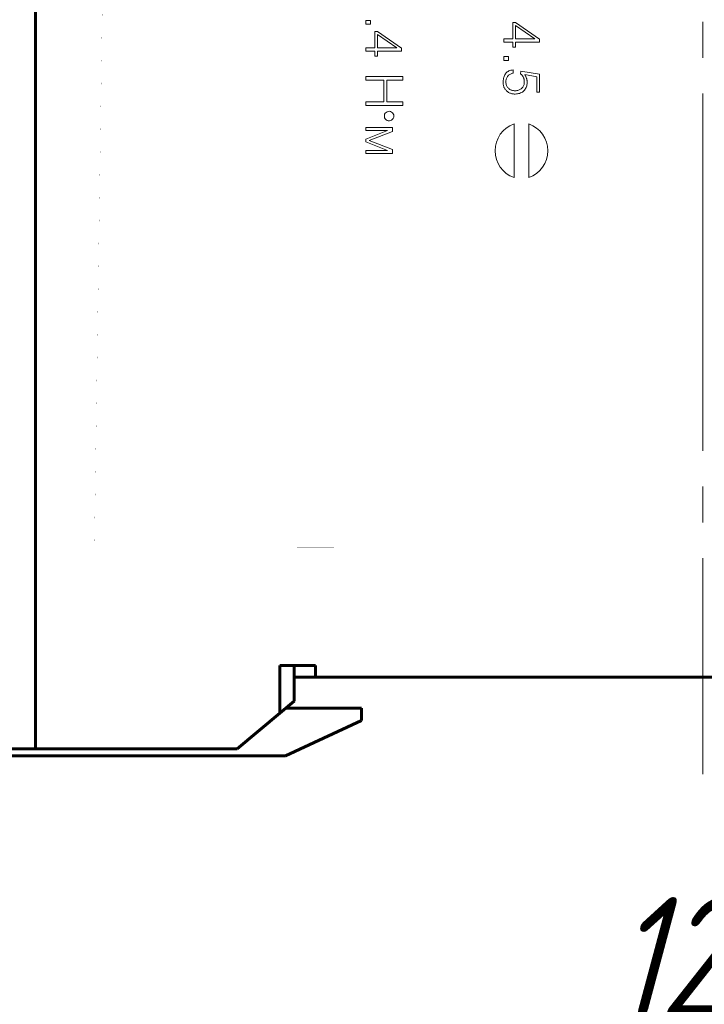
# Model space of a CAD drawing. Header units: millimetres. Extents: x 0 to 420, y 0 to 297.
# Tile 49 of 66: x 298 to 327, y 169 to 210. Entities that reach past the tile are written whole.
import ezdxf

# ---------------------------------------------------------------- set-up
doc = ezdxf.new("R2010")
doc.units = ezdxf.units.MM
for name, pattern in [('K5LT32769', [6, 4, -2]), ('K5LT_AXLED', [19.5, 15, -1.5, 1.5, -1.5]), ('K5LT_BASIC', [0]), ('K5LT_THIN', [0])]:
    doc.linetypes.add(name, pattern=pattern)
doc.layers.add('Системный слой', color=7, linetype='Continuous')
doc.layers.add('Слой 1', color=6, linetype='Continuous')
doc.styles.add('KDIMTEXTSTYLE', font='GOST_AU.SHX', dxfattribs={"width": 0.96, "oblique": 15, "height": 5})
doc.dimstyles.new('KDIMSTYLE (1.00)', dxfattribs={"dimtxt": 5, "dimasz": 1, "dimexe": 2, "dimexo": 0, "dimgap": 1, "dimtad": 1, "dimtxsty": 'KDIMTEXTSTYLE', "dimsah": 1, "dimcen": 0, "dimdle": 1, "dimadec": 0, "dimazin": 0, "dimtfac": 0.667, "dimtmove": 0, "dimatfit": 3, "dimfxl": 0, "dimtvp": 1, "dimtolj": 1, "dimtzin": 0, "dimarcsym": 0})

# ---------------------------------------------------------------- blocks, each defined once
blk = doc.blocks.new('KDIMARROW_01')
at = {"layer": 'Системный слой'}
blk.add_hatch(color=0, dxfattribs=at).paths.add_polyline_path([(-5, -0.6582624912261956), (0, 0), (-5, 0.658262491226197), (-4.5, 5.51091059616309e-16)])
at = {"layer": 'Системный слой', "color": 0, "linetype": 'K5LT_THIN', "lineweight": 18}
for p, q in [((-4.5, 5.51091059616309e-16), (-5, 0.658262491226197)), ((-5, 0.658262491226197), (0, 0)), ((0, 0), (-5, -0.6582624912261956)), ((-5, -0.6582624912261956), (-4.5, 5.51091059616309e-16)), ((0, 0), (-1, 0))]:
    blk.add_line(p, q, dxfattribs=at)

msp = doc.modelspace()

# ---------------------------------------------------------------- linework, layer by layer
at = {"layer": 'Системный слой', "linetype": 'K5LT_AXLED', "lineweight": 18}
msp.add_line((326.508381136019, 265.8039005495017), (326.508381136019, 178.7399303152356), dxfattribs=at)
at = {"layer": 'Системный слой', "linetype": 'K5LT_BASIC', "lineweight": 60}
for p, q in [((298.508381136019, 179.8039005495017), (298.508381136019, 239.8039005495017)), ((310.258381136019, 183.3039005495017), (308.758381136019, 183.3039005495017)), ((308.758381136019, 183.3039005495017), (308.758381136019, 181.3039005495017)), ((309.358381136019, 181.8039005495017), (309.358381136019, 183.3039005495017)), ((310.258381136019, 182.8039005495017), (310.258381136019, 183.3039005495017)), ((309.358381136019, 182.8039005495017), (310.258381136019, 182.8039005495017)), ((338.108381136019, 182.8039005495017), (310.258381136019, 182.8039005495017)), ((308.7624811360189, 181.3039005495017), (309.358381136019, 181.8039005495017)), ((309.000881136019, 181.5039005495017), (312.191581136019, 181.5039005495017)), ((312.191581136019, 181.5039005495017), (312.191581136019, 180.9961005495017)), ((308.758381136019, 181.3039005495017), (306.970781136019, 179.8039005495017)), ((308.758381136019, 181.3039005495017), (308.7624811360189, 181.3039005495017)), ((312.191581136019, 180.9961005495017), (308.991581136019, 179.5039005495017)), ((297.508381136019, 179.8039005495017), (298.508381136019, 179.8039005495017)), ((306.970781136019, 179.8039005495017), (298.508381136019, 179.8039005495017)), ((308.991581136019, 179.5039005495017), (278.191581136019, 179.5039005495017))]:
    msp.add_line(p, q, dxfattribs=at)
at = {"layer": 'Системный слой', "linetype": 'K5LT32769', "const_width": 0.001}
msp.add_lwpolyline([(301.7040748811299, 238.1562377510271), (352.7703253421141, 238.1890573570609), (352.041506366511, 188.2626785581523), (300.9752559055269, 188.2298589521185)], close=True, dxfattribs=at)
at = {"layer": 'Слой 1', "linetype": 'K5LT_THIN', "lineweight": 18}
for p, q in [((312.5594811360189, 210.3634005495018), (312.3692811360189, 210.3634005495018)), ((312.3692811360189, 210.3634005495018), (312.3692811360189, 210.2055005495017)), ((312.5594811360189, 210.2055005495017), (312.5594811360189, 210.3634005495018)), ((312.3692811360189, 210.2055005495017), (312.5594811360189, 210.2055005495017)), ((312.8626811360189, 209.9059005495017), (312.7441811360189, 209.9059005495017)), ((312.7441811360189, 209.9059005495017), (312.7441811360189, 209.2134005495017)), ((313.870881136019, 209.2009005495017), (312.8626811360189, 209.9059005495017)), ((318.655781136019, 210.2866005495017), (318.5373811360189, 210.2866005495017)), ((318.5373811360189, 210.2866005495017), (318.5373811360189, 209.5941005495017)), ((318.653981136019, 209.5941005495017), (318.653981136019, 210.1521005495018)), ((318.653981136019, 210.1521005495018), (319.4576811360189, 209.5941005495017)), ((319.6639811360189, 209.5816005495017), (318.655781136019, 210.2866005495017)), ((312.8608811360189, 209.2134005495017), (312.8608811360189, 209.7714005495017)), ((312.8608811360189, 209.7714005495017), (313.6645811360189, 209.2134005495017)), ((318.5373811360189, 209.5941005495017), (318.1624811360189, 209.5941005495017)), ((318.1624811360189, 209.5941005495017), (318.1624811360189, 209.4560005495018)), ((319.4576811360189, 209.5941005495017), (318.653981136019, 209.5941005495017)), ((319.6639811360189, 209.4560005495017), (319.6639811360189, 209.5816005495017)), ((312.7441811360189, 209.2134005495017), (312.3692811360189, 209.2134005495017)), ((312.3692811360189, 209.2134005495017), (312.3692811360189, 209.0753005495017)), ((313.6645811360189, 209.2134005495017), (312.8608811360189, 209.2134005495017)), ((313.870881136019, 209.0753005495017), (313.870881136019, 209.2009005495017)), ((318.1624811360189, 209.4560005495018), (318.5373811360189, 209.4560005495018)), ((318.5373811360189, 209.4560005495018), (318.5373811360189, 209.2461005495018)), ((318.5373811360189, 209.2461005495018), (318.653981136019, 209.2461005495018)), ((318.653981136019, 209.2461005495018), (318.653981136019, 209.4560005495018)), ((318.653981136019, 209.4560005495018), (319.6639811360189, 209.4560005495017)), ((312.3692811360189, 209.0753005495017), (312.7441811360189, 209.0753005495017)), ((312.7441811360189, 209.0753005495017), (312.7441811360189, 208.8654005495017)), ((312.7441811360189, 208.8654005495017), (312.8608811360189, 208.8654005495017)), ((312.8608811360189, 208.8654005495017), (312.8608811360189, 209.0753005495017)), ((312.8608811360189, 209.0753005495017), (313.870881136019, 209.0753005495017)), ((318.3525811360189, 208.8483005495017), (318.1624811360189, 208.8483005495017)), ((318.1624811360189, 208.8483005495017), (318.1624811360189, 208.6904005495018)), ((318.1624811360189, 208.6904005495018), (318.3525811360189, 208.6904005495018)), ((318.3525811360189, 208.6904005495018), (318.3525811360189, 208.8483005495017)), ((318.416681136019, 208.2643005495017), (318.3765811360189, 208.2487005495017)), ((318.4600811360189, 208.2769005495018), (318.416681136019, 208.2643005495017)), ((318.5068811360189, 208.2863005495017), (318.4600811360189, 208.2769005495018)), ((318.557081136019, 208.2926005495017), (318.5068811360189, 208.2863005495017)), ((318.557081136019, 208.1563005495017), (318.557081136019, 208.2926005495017)), ((313.9192811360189, 208.0133005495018), (312.3692811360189, 208.0133005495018)), ((312.3692811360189, 208.0133005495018), (312.3692811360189, 207.8661005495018)), ((312.3692811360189, 207.8661005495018), (313.128181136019, 207.8661005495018)), ((313.128181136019, 207.8661005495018), (313.128181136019, 206.9494005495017)), ((313.2536811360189, 206.9494005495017), (313.2536811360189, 207.8661005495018)), ((313.2536811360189, 207.8661005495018), (313.9192811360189, 207.8661005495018)), ((313.9192811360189, 207.8661005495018), (313.9192811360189, 208.0133005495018)), ((318.1356811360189, 207.8533005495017), (318.1325811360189, 207.8075005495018)), ((318.141281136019, 207.8974005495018), (318.1356811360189, 207.8533005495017)), ((318.1493811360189, 207.9397005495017), (318.141281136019, 207.8974005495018)), ((318.159881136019, 207.9801005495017), (318.1493811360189, 207.9397005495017)), ((318.172981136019, 208.0188005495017), (318.159881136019, 207.9801005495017)), ((318.1884811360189, 208.0557005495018), (318.172981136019, 208.0188005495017)), ((318.206481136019, 208.0907005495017), (318.1884811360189, 208.0557005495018)), ((318.2269811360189, 208.1240005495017), (318.206481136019, 208.0907005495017)), ((318.2501811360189, 208.1551005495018), (318.2269811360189, 208.1240005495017)), ((318.2494811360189, 207.8141005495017), (318.252281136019, 207.8457005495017)), ((318.276681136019, 208.1832005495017), (318.2501811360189, 208.1551005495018)), ((318.252281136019, 207.8457005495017), (318.2570811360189, 207.8760005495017)), ((318.2570811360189, 207.8760005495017), (318.2637811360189, 207.9051005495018)), ((318.2637811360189, 207.9051005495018), (318.2722811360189, 207.9331005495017)), ((318.2722811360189, 207.9331005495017), (318.2827811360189, 207.9597005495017)), ((318.306581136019, 208.2081005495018), (318.276681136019, 208.1832005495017)), ((318.2827811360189, 207.9597005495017), (318.2951811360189, 207.9852005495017)), ((318.2951811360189, 207.9852005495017), (318.3094811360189, 208.0095005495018)), ((318.3398811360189, 208.2299005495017), (318.306581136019, 208.2081005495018)), ((318.3094811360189, 208.0095005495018), (318.3256811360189, 208.0325005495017)), ((318.3256811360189, 208.0325005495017), (318.3437811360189, 208.0537005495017)), ((318.3765811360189, 208.2487005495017), (318.3398811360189, 208.2299005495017)), ((318.3437811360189, 208.0537005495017), (318.3637811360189, 208.0731005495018)), ((318.3637811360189, 208.0731005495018), (318.3857811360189, 208.0905005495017)), ((318.3857811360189, 208.0905005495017), (318.4095811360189, 208.1062005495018)), ((318.4095811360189, 208.1062005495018), (318.4352811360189, 208.1199005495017)), ((318.4352811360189, 208.1199005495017), (318.462881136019, 208.1318005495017)), ((318.462881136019, 208.1318005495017), (318.4923811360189, 208.1418005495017)), ((318.4923811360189, 208.1418005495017), (318.5237811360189, 208.1500005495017)), ((318.5237811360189, 208.1500005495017), (318.557081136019, 208.1563005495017)), ((318.8800811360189, 208.2370005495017), (318.8638811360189, 208.1240005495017)), ((318.8638811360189, 208.1240005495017), (318.8816811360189, 208.1096005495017)), ((319.6657811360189, 208.1150005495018), (318.8800811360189, 208.2370005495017)), ((318.8816811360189, 208.1096005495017), (318.8983811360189, 208.0947005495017)), ((318.8983811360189, 208.0947005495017), (318.9139811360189, 208.0794005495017)), ((318.9139811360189, 208.0794005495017), (318.9284811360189, 208.0637005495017)), ((318.9284811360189, 208.0637005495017), (318.9417811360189, 208.0476005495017)), ((318.9417811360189, 208.0476005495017), (318.9540811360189, 208.0310005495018)), ((318.9540811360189, 208.0310005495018), (318.9651811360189, 208.0140005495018)), ((318.9651811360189, 208.0140005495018), (318.9751811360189, 207.9965005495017)), ((318.9751811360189, 207.9965005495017), (318.9840811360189, 207.9787005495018)), ((318.9840811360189, 207.9787005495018), (318.9920811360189, 207.9600005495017)), ((318.9920811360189, 207.9600005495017), (318.9991811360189, 207.9408005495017)), ((318.9991811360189, 207.9408005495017), (319.0052811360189, 207.9212005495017)), ((319.0052811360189, 207.9212005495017), (319.0104811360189, 207.9011005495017)), ((319.0104811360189, 207.9011005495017), (319.0146811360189, 207.8806005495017)), ((319.0146811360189, 207.8806005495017), (319.0178811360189, 207.8596005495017)), ((319.0178811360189, 207.8596005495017), (319.0200811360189, 207.8381005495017)), ((319.0517811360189, 208.0745005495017), (319.0396811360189, 208.0935005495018)), ((319.0396811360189, 208.0935005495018), (319.5491811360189, 207.9984005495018)), ((319.0630811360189, 208.0558005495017), (319.0517811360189, 208.0745005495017)), ((319.073381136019, 208.0374005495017), (319.0630811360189, 208.0558005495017)), ((319.082881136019, 208.0194005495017), (319.073381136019, 208.0374005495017)), ((319.0913811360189, 208.0016005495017), (319.082881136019, 208.0194005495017)), ((319.0990811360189, 207.9842005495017), (319.0913811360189, 208.0016005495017)), ((319.1058811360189, 207.9671005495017), (319.0990811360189, 207.9842005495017)), ((319.1117811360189, 207.9503005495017), (319.1058811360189, 207.9671005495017)), ((319.1168811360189, 207.9338005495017), (319.1117811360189, 207.9503005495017)), ((319.1215811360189, 207.9170005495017), (319.1168811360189, 207.9338005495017)), ((319.1256811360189, 207.8995005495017), (319.1215811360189, 207.9170005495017)), ((319.1291811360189, 207.8815005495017), (319.1256811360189, 207.8995005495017)), ((319.1321811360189, 207.8628005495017), (319.1291811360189, 207.8815005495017)), ((319.1345811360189, 207.8434005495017), (319.1321811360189, 207.8628005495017)), ((319.1363811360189, 207.8234005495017), (319.1345811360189, 207.8434005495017)), ((319.5491811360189, 207.9984005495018), (319.5491811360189, 207.3615005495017)), ((319.6657811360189, 207.3615005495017), (319.6657811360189, 208.1150005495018)), ((318.1325811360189, 207.8075005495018), (318.1319811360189, 207.7598005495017)), ((318.1319811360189, 207.7598005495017), (318.1327811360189, 207.7317005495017)), ((318.1327811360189, 207.7317005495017), (318.1350811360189, 207.7041005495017)), ((318.1350811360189, 207.7041005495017), (318.1387811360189, 207.6769005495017)), ((318.1387811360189, 207.6769005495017), (318.143981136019, 207.6501005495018)), ((318.143981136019, 207.6501005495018), (318.1505811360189, 207.6238005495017)), ((318.1505811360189, 207.6238005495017), (318.1585811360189, 207.5980005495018)), ((318.1585811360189, 207.5980005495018), (318.167981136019, 207.5725005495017)), ((318.167981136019, 207.5725005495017), (318.178881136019, 207.5475005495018)), ((318.178881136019, 207.5475005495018), (318.1911811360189, 207.5230005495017)), ((318.1911811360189, 207.5230005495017), (318.205181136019, 207.4995005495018)), ((318.205181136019, 207.4995005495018), (318.2203811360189, 207.4771005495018)), ((318.2203811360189, 207.4771005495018), (318.2369811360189, 207.4557005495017)), ((318.2369811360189, 207.4557005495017), (318.2548811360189, 207.4354005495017)), ((318.2485811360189, 207.7813005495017), (318.2494811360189, 207.8141005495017)), ((318.2506811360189, 207.7441005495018), (318.2485811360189, 207.7813005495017)), ((318.2554811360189, 207.7088005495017), (318.2506811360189, 207.7441005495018)), ((318.2548811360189, 207.4354005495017), (318.273981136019, 207.4160005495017)), ((318.2627811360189, 207.6753005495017), (318.2554811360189, 207.7088005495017)), ((318.2727811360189, 207.6438005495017), (318.2627811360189, 207.6753005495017)), ((318.285281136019, 207.6141005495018), (318.2727811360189, 207.6438005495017)), ((318.3004811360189, 207.5862005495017), (318.285281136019, 207.6141005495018)), ((318.3182811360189, 207.5603005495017), (318.3004811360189, 207.5862005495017)), ((318.3385811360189, 207.5362005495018), (318.3182811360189, 207.5603005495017)), ((318.3615811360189, 207.5140005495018), (318.3385811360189, 207.5362005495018)), ((318.3864811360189, 207.4940005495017), (318.3615811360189, 207.5140005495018)), ((318.4127811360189, 207.4762005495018), (318.3864811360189, 207.4940005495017)), ((318.4404811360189, 207.4608005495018), (318.4127811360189, 207.4762005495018)), ((318.4695811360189, 207.4477005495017), (318.4404811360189, 207.4608005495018)), ((318.5000811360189, 207.4370005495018), (318.4695811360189, 207.4477005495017)), ((318.5319811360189, 207.4285005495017), (318.5000811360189, 207.4370005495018)), ((318.5652811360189, 207.4224005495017), (318.5319811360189, 207.4285005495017)), ((318.7437811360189, 207.4293005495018), (318.7094811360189, 207.4228005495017)), ((318.776281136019, 207.4382005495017), (318.7437811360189, 207.4293005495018)), ((318.8071811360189, 207.4496005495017), (318.776281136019, 207.4382005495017)), ((318.8363811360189, 207.4634005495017), (318.8071811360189, 207.4496005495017)), ((318.8639811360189, 207.4796005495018), (318.8363811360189, 207.4634005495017)), ((318.8898811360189, 207.4983005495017), (318.8639811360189, 207.4796005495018)), ((318.9140811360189, 207.5194005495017), (318.8898811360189, 207.4983005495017)), ((318.9361811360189, 207.5425005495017), (318.9140811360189, 207.5194005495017)), ((318.9556811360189, 207.5674005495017), (318.9361811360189, 207.5425005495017)), ((318.9726811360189, 207.5942005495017), (318.9556811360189, 207.5674005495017)), ((318.9871811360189, 207.6228005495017), (318.9726811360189, 207.5942005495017)), ((318.9991811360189, 207.6533005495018), (318.9871811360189, 207.6228005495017)), ((319.008581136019, 207.6857005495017), (318.9991811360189, 207.6533005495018)), ((319.0037811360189, 207.4154005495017), (319.0315811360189, 207.4456005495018)), ((319.0154811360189, 207.7199005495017), (319.008581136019, 207.6857005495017)), ((319.019881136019, 207.7560005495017), (319.0154811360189, 207.7199005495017)), ((319.0217811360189, 207.7939005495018), (319.019881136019, 207.7560005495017)), ((319.0200811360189, 207.8381005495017), (319.0213811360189, 207.8162005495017)), ((319.0213811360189, 207.8162005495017), (319.0217811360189, 207.7939005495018)), ((319.0315811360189, 207.4456005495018), (319.0561811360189, 207.4779005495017)), ((319.0561811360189, 207.4779005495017), (319.0775811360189, 207.5122005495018)), ((319.0775811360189, 207.5122005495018), (319.0957811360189, 207.5484005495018)), ((319.0957811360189, 207.5484005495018), (319.1106811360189, 207.5867005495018)), ((319.1106811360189, 207.5867005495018), (319.1223811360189, 207.6270005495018)), ((319.1223811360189, 207.6270005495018), (319.1309811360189, 207.6692005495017)), ((319.1309811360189, 207.6692005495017), (319.136281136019, 207.7135005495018)), ((319.136281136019, 207.7135005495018), (319.1383811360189, 207.7598005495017)), ((319.1375811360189, 207.8029005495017), (319.1363811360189, 207.8234005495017)), ((319.1382811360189, 207.7816005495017), (319.1375811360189, 207.8029005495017)), ((319.1383811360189, 207.7598005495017), (319.1382811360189, 207.7816005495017)), ((318.273981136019, 207.4160005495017), (318.294381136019, 207.3977005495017)), ((318.294381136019, 207.3977005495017), (318.316081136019, 207.3804005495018)), ((318.316081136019, 207.3804005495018), (318.3390811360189, 207.3642005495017)), ((318.3390811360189, 207.3642005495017), (318.3633811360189, 207.3490005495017)), ((318.3633811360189, 207.3490005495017), (318.3890811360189, 207.3347005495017)), ((318.3890811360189, 207.3347005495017), (318.4158811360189, 207.3221005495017)), ((318.4158811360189, 207.3221005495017), (318.4438811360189, 207.3111005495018)), ((318.4438811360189, 207.3111005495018), (318.4729811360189, 207.3017005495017)), ((318.4729811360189, 207.3017005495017), (318.5032811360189, 207.2939005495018)), ((318.5032811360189, 207.2939005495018), (318.5347811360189, 207.2877005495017)), ((318.5347811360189, 207.2877005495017), (318.5673811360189, 207.2832005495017)), ((318.5999811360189, 207.4186005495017), (318.5652811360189, 207.4224005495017)), ((318.5673811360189, 207.2832005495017), (318.6011811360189, 207.2803005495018)), ((318.6360811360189, 207.4172005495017), (318.5999811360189, 207.4186005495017)), ((318.6011811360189, 207.2803005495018), (318.6360811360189, 207.2790005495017)), ((318.6735811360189, 207.4188005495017), (318.6360811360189, 207.4172005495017)), ((318.6360811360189, 207.2790005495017), (318.6872811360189, 207.2815005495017)), ((318.7094811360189, 207.4228005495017), (318.6735811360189, 207.4188005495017)), ((318.6872811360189, 207.2815005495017), (318.7359811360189, 207.2872005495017)), ((318.7359811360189, 207.2872005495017), (318.7820811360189, 207.2960005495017)), ((318.7820811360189, 207.2960005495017), (318.8254811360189, 207.3080005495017)), ((318.8254811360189, 207.3080005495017), (318.866381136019, 207.3232005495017)), ((318.866381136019, 207.3232005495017), (318.9046811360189, 207.3415005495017)), ((318.9046811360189, 207.3415005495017), (318.9402811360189, 207.3629005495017)), ((318.9402811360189, 207.3629005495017), (318.9733811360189, 207.3876005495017)), ((318.9733811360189, 207.3876005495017), (319.0037811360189, 207.4154005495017)), ((319.5491811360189, 207.3615005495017), (319.6657811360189, 207.3615005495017)), ((313.128181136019, 206.9494005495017), (312.3692811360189, 206.9494005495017)), ((312.3692811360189, 206.9494005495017), (312.3692811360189, 206.8023005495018)), ((312.3692811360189, 206.8023005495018), (313.9192811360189, 206.8023005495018)), ((313.9192811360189, 206.9494005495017), (313.2536811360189, 206.9494005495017)), ((313.9192811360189, 206.8023005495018), (313.9192811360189, 206.9494005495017)), ((313.1588811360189, 206.4296005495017), (313.1464811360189, 206.3811005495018)), ((313.1464811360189, 206.3811005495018), (313.1464811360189, 206.3309005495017)), ((313.1464811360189, 206.3309005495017), (313.1588811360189, 206.2824005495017)), ((313.1830811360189, 206.4736005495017), (313.1588811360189, 206.4296005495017)), ((313.1588811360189, 206.2824005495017), (313.1830811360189, 206.2384005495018)), ((313.217381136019, 206.5101005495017), (313.1830811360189, 206.4736005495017)), ((313.1830811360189, 206.2384005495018), (313.217381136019, 206.2019005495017)), ((313.2596811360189, 206.5370005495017), (313.217381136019, 206.5101005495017)), ((313.217381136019, 206.2019005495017), (313.2596811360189, 206.1750005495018)), ((313.3073811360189, 206.5525005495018), (313.2596811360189, 206.5370005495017)), ((313.3573811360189, 206.5556005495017), (313.3073811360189, 206.5525005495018)), ((313.406681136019, 206.5462005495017), (313.3573811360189, 206.5556005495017)), ((313.451981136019, 206.5249005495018), (313.406681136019, 206.5462005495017)), ((313.406681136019, 206.1658005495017), (313.451981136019, 206.1871005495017)), ((313.4906811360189, 206.4929005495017), (313.451981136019, 206.5249005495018)), ((313.451981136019, 206.1871005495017), (313.4906811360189, 206.2191005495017)), ((313.5200811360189, 206.4524005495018), (313.4906811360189, 206.4929005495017)), ((313.4906811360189, 206.2191005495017), (313.5200811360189, 206.2597005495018)), ((313.5385811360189, 206.4057005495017), (313.5200811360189, 206.4524005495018)), ((313.5200811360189, 206.2597005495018), (313.5385811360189, 206.3063005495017)), ((313.5448811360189, 206.3560005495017), (313.5385811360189, 206.4057005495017)), ((313.5385811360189, 206.3063005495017), (313.5448811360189, 206.3560005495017)), ((313.4833811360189, 205.8748005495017), (312.3692811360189, 205.8748005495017)), ((312.3692811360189, 205.8748005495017), (312.3692811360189, 205.7457005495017)), ((313.2596811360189, 206.1750005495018), (313.3073811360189, 206.1595005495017)), ((313.3073811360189, 206.1595005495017), (313.3573811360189, 206.1564005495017)), ((313.3573811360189, 206.1564005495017), (313.406681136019, 206.1658005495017)), ((313.4833811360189, 205.7062005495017), (313.4833811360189, 205.8748005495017)), ((318.590581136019, 206.0262005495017), (318.590581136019, 203.7750005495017)), ((319.2121811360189, 206.0262005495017), (319.2121811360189, 203.7750005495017)), ((312.3692811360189, 205.7457005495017), (313.2805811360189, 205.7457005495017)), ((313.2805811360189, 205.7457005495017), (312.3692811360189, 205.3905005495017)), ((312.3692811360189, 205.3905005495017), (312.3692811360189, 205.2721005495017)), ((312.5145811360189, 205.3295005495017), (313.4833811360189, 205.7062005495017)), ((312.3692811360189, 205.2721005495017), (313.2805811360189, 204.9168005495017)), ((313.4833811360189, 204.9563005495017), (312.5145811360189, 205.3295005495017)), ((313.4833811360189, 204.7877005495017), (313.4833811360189, 204.9563005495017)), ((313.2805811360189, 204.9168005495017), (312.3692811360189, 204.9168005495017)), ((312.3692811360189, 204.9168005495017), (312.3692811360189, 204.7877005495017)), ((312.3692811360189, 204.7877005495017), (313.4833811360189, 204.7877005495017))]:
    msp.add_line(p, q, dxfattribs=at)
for centre, radius, start, end in [((318.9891724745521, 204.9006005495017), 1.194089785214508, 109.4997952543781, 250.5002047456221), ((318.8135897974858, 204.9006005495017), 1.194089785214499, 289.4997952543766, 70.50020474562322)]:
    msp.add_arc(centre, radius, start, end, dxfattribs=at)

# ---------------------------------------------------------------- dimensions: what is measured, and where the dimension line sits
at = {"layer": 'Системный слой'}
msp.add_linear_dim(base=(388.5083912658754, 171.0796333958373), p1=(264.508381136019, 180.6716838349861), p2=(388.5083912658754, 179.8039005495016), location=(326.5083862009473, 171.0796333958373), dimstyle='KDIMSTYLE (1.00)', override={"dimexo": 0, "dimpost": '\\H5.0;\\W0.965;\\Q15;<>', "dimblk1": 'KDIMARROW_01', "dimblk2": 'KDIMARROW_01', "dimse1": 0, "dimse2": 0, "dimtolj": 1}, dxfattribs=at).render()

doc.saveas('drawing.dxf')
